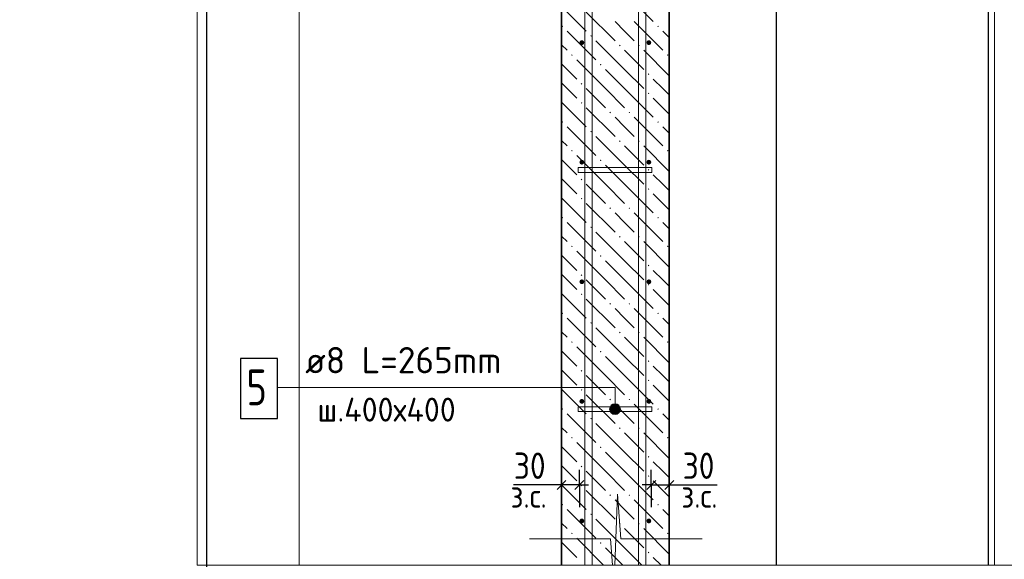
# Model space of a CAD drawing. Header units: millimetres. Extents: x 0 to 21005, y -5 to 14850.
# Tile 15 of 19: x 11669 to 15783, y 9412 to 11668. Entities that reach past the tile are written whole.
import ezdxf

# ---------------------------------------------------------------- set-up
doc = ezdxf.new("R2010")
doc.units = ezdxf.units.MM
for name, color, linetype, lineweight in [('Standard', 7, 'Continuous', 25), ('Позиционная метка линия выноска', 7, 'Continuous', 13), ('Стена фоновая арматура У1', 7, 'Continuous', 25), ('Стена фоновая арматура Х1', 7, 'Continuous', 25), ('Стена фоновая затяжка С-обр.', 7, 'Continuous', 25)]:
    doc.layers.add(name, color=color, linetype=linetype, lineweight=lineweight)
doc.layers.add('ЖБ Стена верхний уровень', color=7, linetype='Continuous', lineweight=25, true_color=0x006e00)
doc.layers.add('Размерная выноска', color=7, linetype='Continuous')
doc.styles.add('ISOCPEUR', font='txt')

msp = doc.modelspace()

# ---------------------------------------------------------------- hatches: boundary and pattern name
at = {"layer": 'ЖБ Стена верхний уровень', "linetype": 'Continuous', "lineweight": 18, "transparency": 33554687}
for points in [[(13933.4, 11639.9), (13936.6, 11643.2), (13939.8, 11639.9), (13936.6, 11636.7)], [(14053.4, 11599.9), (14056.6, 11603.2), (14059.9, 11599.9), (14056.6, 11596.7)], [(14333.4, 11639.9), (14336.6, 11643.2), (14339.8, 11639.9), (14336.6, 11636.7)], [(14173.4, 11559.9), (14176.6, 11563.2), (14179.9, 11559.9), (14176.6, 11556.7)], [(14253.4, 11559.9), (14256.6, 11563.2), (14259.9, 11559.9), (14256.6, 11556.7)], [(13973.4, 11519.9), (13976.6, 11523.2), (13979.9, 11519.9), (13976.6, 11516.7)], [(14373.4, 11519.9), (14376.6, 11523.2), (14379.9, 11519.9), (14376.6, 11516.7)], [(14093.4, 11479.9), (14096.6, 11483.2), (14099.9, 11479.9), (14096.6, 11476.7)], [(14293.4, 11439.9), (14296.6, 11443.2), (14299.9, 11439.9), (14296.6, 11436.7)], [(14013.4, 11399.9), (14016.6, 11403.2), (14019.9, 11399.9), (14016.6, 11396.7)], [(14293.4, 11359.9), (14296.6, 11363.2), (14299.9, 11359.9), (14296.6, 11356.7)], [(14013.4, 11319.9), (14016.6, 11323.2), (14019.9, 11319.9), (14016.6, 11316.7)], [(14133.4, 11279.9), (14136.6, 11283.2), (14139.8, 11279.9), (14136.6, 11276.7)], [(14213.4, 11279.9), (14216.6, 11283.2), (14219.9, 11279.9), (14216.6, 11276.7)], [(13933.4, 11239.9), (13936.6, 11243.2), (13939.8, 11239.9), (13936.6, 11236.7)], [(14333.4, 11239.9), (14336.6, 11243.2), (14339.8, 11239.9), (14336.6, 11236.7)], [(14053.4, 11199.9), (14056.6, 11203.2), (14059.9, 11199.9), (14056.6, 11196.7)], [(14173.4, 11159.9), (14176.6, 11163.2), (14179.9, 11159.9), (14176.6, 11156.7)], [(14253.4, 11159.9), (14256.6, 11163.2), (14259.9, 11159.9), (14256.6, 11156.7)], [(13973.4, 11119.9), (13976.6, 11123.2), (13979.9, 11119.9), (13976.6, 11116.7)], [(14373.4, 11119.9), (14376.6, 11123.2), (14379.9, 11119.9), (14376.6, 11116.7)], [(14093.4, 11079.9), (14096.6, 11083.2), (14099.9, 11079.9), (14096.6, 11076.7)], [(14293.4, 11039.9), (14296.6, 11043.2), (14299.9, 11039.9), (14296.6, 11036.7)], [(14013.4, 10999.9), (14016.6, 11003.2), (14019.9, 10999.9), (14016.6, 10996.7)], [(14293.4, 10959.9), (14296.6, 10963.2), (14299.9, 10959.9), (14296.6, 10956.7)], [(14013.4, 10919.9), (14016.6, 10923.2), (14019.9, 10919.9), (14016.6, 10916.7)], [(14133.4, 10879.9), (14136.6, 10883.2), (14139.8, 10879.9), (14136.6, 10876.7)], [(14213.4, 10879.9), (14216.6, 10883.2), (14219.9, 10879.9), (14216.6, 10876.7)], [(13933.4, 10839.9), (13936.6, 10843.2), (13939.8, 10839.9), (13936.6, 10836.7)], [(14333.4, 10839.9), (14336.6, 10843.2), (14339.8, 10839.9), (14336.6, 10836.7)], [(14053.4, 10799.9), (14056.6, 10803.2), (14059.9, 10799.9), (14056.6, 10796.7)], [(14173.4, 10759.9), (14176.6, 10763.2), (14179.9, 10759.9), (14176.6, 10756.7)], [(14253.4, 10759.9), (14256.6, 10763.2), (14259.9, 10759.9), (14256.6, 10756.7)], [(13973.4, 10719.9), (13976.6, 10723.2), (13979.9, 10719.9), (13976.6, 10716.7)], [(14373.4, 10719.9), (14376.6, 10723.2), (14379.9, 10719.9), (14376.6, 10716.7)], [(14093.4, 10679.9), (14096.6, 10683.2), (14099.9, 10679.9), (14096.6, 10676.7)], [(14293.4, 10639.9), (14296.6, 10643.2), (14299.9, 10639.9), (14296.6, 10636.7)], [(14013.4, 10599.9), (14016.6, 10603.2), (14019.9, 10599.9), (14016.6, 10596.7)], [(14293.4, 10559.9), (14296.6, 10563.2), (14299.9, 10559.9), (14296.6, 10556.7)], [(14013.4, 10519.9), (14016.6, 10523.2), (14019.9, 10519.9), (14016.6, 10516.7)], [(14133.4, 10479.9), (14136.6, 10483.2), (14139.8, 10479.9), (14136.6, 10476.7)], [(14213.4, 10479.9), (14216.6, 10483.2), (14219.9, 10479.9), (14216.6, 10476.7)], [(13933.4, 10439.9), (13936.6, 10443.2), (13939.8, 10439.9), (13936.6, 10436.7)], [(14333.4, 10439.9), (14336.6, 10443.2), (14339.8, 10439.9), (14336.6, 10436.7)], [(14053.4, 10399.9), (14056.6, 10403.2), (14059.9, 10399.9), (14056.6, 10396.7)], [(14173.4, 10359.9), (14176.6, 10363.2), (14179.9, 10359.9), (14176.6, 10356.7)], [(14253.4, 10359.9), (14256.6, 10363.2), (14259.9, 10359.9), (14256.6, 10356.7)], [(13973.4, 10319.9), (13976.6, 10323.2), (13979.9, 10319.9), (13976.6, 10316.7)], [(14373.4, 10319.9), (14376.6, 10323.2), (14379.9, 10319.9), (14376.6, 10316.7)], [(14093.4, 10279.9), (14096.6, 10283.2), (14099.9, 10279.9), (14096.6, 10276.7)], [(14293.4, 10239.9), (14296.6, 10243.2), (14299.9, 10239.9), (14296.6, 10236.7)], [(14013.4, 10199.9), (14016.6, 10203.2), (14019.9, 10199.9), (14016.6, 10196.7)], [(14293.4, 10159.9), (14296.6, 10163.2), (14299.9, 10159.9), (14296.6, 10156.7)], [(14013.4, 10119.9), (14016.6, 10123.2), (14019.9, 10119.9), (14016.6, 10116.7)], [(14133.4, 10079.9), (14136.6, 10083.2), (14139.8, 10079.9), (14136.6, 10076.7)], [(14213.4, 10079.9), (14216.6, 10083.2), (14219.9, 10079.9), (14216.6, 10076.7)], [(13933.4, 10039.9), (13936.6, 10043.2), (13939.8, 10039.9), (13936.6, 10036.7)], [(14333.4, 10039.9), (14336.6, 10043.2), (14339.8, 10039.9), (14336.6, 10036.7)], [(14053.4, 9999.9), (14056.6, 10003.2), (14059.9, 9999.9), (14056.6, 9996.7)], [(14173.4, 9959.9), (14176.6, 9963.2), (14179.9, 9959.9), (14176.6, 9956.7)], [(14253.4, 9959.9), (14256.6, 9963.2), (14259.9, 9959.9), (14256.6, 9956.7)], [(13973.4, 9919.9), (13976.6, 9923.2), (13979.9, 9919.9), (13976.6, 9916.7)], [(14373.4, 9919.9), (14376.6, 9923.2), (14379.9, 9919.9), (14376.6, 9916.7)], [(14093.4, 9879.9), (14096.6, 9883.2), (14099.9, 9879.9), (14096.6, 9876.7)], [(14293.4, 9839.9), (14296.6, 9843.2), (14299.9, 9839.9), (14296.6, 9836.7)], [(14013.4, 9799.9), (14016.6, 9803.2), (14019.9, 9799.9), (14016.6, 9796.7)], [(14293.4, 9759.9), (14296.6, 9763.2), (14299.9, 9759.9), (14296.6, 9756.7)], [(14013.4, 9719.9), (14016.6, 9723.2), (14019.9, 9719.9), (14016.6, 9716.7)], [(14133.4, 9679.9), (14136.6, 9683.2), (14139.8, 9679.9), (14136.6, 9676.7)], [(14213.4, 9679.9), (14216.6, 9683.2), (14219.9, 9679.9), (14216.6, 9676.7)], [(13933.4, 9639.9), (13936.6, 9643.2), (13939.8, 9639.9), (13936.6, 9636.7)], [(14333.4, 9639.9), (14336.6, 9643.2), (14339.8, 9639.9), (14336.6, 9636.7)], [(14053.4, 9599.9), (14056.6, 9603.2), (14059.9, 9599.9), (14056.6, 9596.7)], [(14173.4, 9559.9), (14176.6, 9563.2), (14179.9, 9559.9), (14176.6, 9556.7)], [(14253.4, 9559.9), (14256.6, 9563.2), (14259.9, 9559.9), (14256.6, 9556.7)], [(13973.4, 9519.9), (13976.6, 9523.2), (13979.9, 9519.9), (13976.6, 9516.7)], [(14373.4, 9519.9), (14376.6, 9523.2), (14379.9, 9519.9), (14376.6, 9516.7)], [(14093.4, 9479.9), (14096.6, 9483.2), (14099.9, 9479.9), (14096.6, 9476.7)], [(14293.4, 9439.9), (14296.6, 9443.2), (14299.9, 9439.9), (14296.6, 9436.7)]]:
    msp.add_hatch(color=7, dxfattribs=at).paths.add_polyline_path(points, flags=16)
at = {"layer": 'Позиционная метка линия выноска', "linetype": 'Continuous', "lineweight": 13, "transparency": 33554687}
for points in [[(14176, 10050.9), (14137.3, 10050.9), (14134.1, 10039.7)], [(14176, 10050.9), (14134.1, 10039.7), (14179.1, 10039.7)], [(14179.1, 10039.7), (14134.1, 10039.7), (14137.3, 10028.4)], [(14167.9, 10059), (14145.4, 10059), (14137.3, 10050.9)], [(14167.9, 10059), (14137.3, 10050.9), (14176, 10050.9)], [(14179.1, 10039.7), (14137.3, 10028.4), (14176, 10028.4)], [(14145.4, 10059), (14167.9, 10059), (14156.6, 10062.2)], [(14176, 10028.4), (14137.3, 10028.4), (14145.4, 10020.3)], [(14176, 10028.4), (14145.4, 10020.3), (14167.9, 10020.3)], [(14167.9, 10020.3), (14145.4, 10020.3), (14156.6, 10017.2)]]:
    msp.add_hatch(color=7, dxfattribs=at).paths.add_polyline_path(points)
at = {"layer": 'Стена фоновая арматура У1', "linetype": 'Continuous', "lineweight": 13, "transparency": 33554687}
for points in [[(14028, 11572.2), (14027.2, 11576), (14025.1, 11579.3), (14021.8, 11581.4), (14018, 11582.2), (14014.2, 11581.4), (14010.9, 11579.3), (14008.7, 11576), (14008, 11572.2), (14008.7, 11568.4), (14010.9, 11565.1), (14014.2, 11563), (14018, 11562.2), (14021.8, 11563), (14025.1, 11565.1), (14027.2, 11568.4)], [(14308, 11572.2), (14307.2, 11576), (14305.1, 11579.3), (14301.8, 11581.4), (14298, 11582.2), (14294.2, 11581.4), (14290.9, 11579.3), (14288.7, 11576), (14288, 11572.2), (14288.7, 11568.4), (14290.9, 11565.1), (14294.2, 11563), (14298, 11562.2), (14301.8, 11563), (14305.1, 11565.1), (14307.2, 11568.4)], [(14028, 11072.2), (14027.2, 11076), (14025.1, 11079.3), (14021.8, 11081.4), (14018, 11082.2), (14014.2, 11081.4), (14010.9, 11079.3), (14008.7, 11076), (14008, 11072.2), (14008.7, 11068.4), (14010.9, 11065.1), (14014.2, 11063), (14018, 11062.2), (14021.8, 11063), (14025.1, 11065.1), (14027.2, 11068.4)], [(14308, 11072.2), (14307.2, 11076), (14305.1, 11079.3), (14301.8, 11081.4), (14298, 11082.2), (14294.2, 11081.4), (14290.9, 11079.3), (14288.7, 11076), (14288, 11072.2), (14288.7, 11068.4), (14290.9, 11065.1), (14294.2, 11063), (14298, 11062.2), (14301.8, 11063), (14305.1, 11065.1), (14307.2, 11068.4)], [(14028, 10572.2), (14027.2, 10576), (14025.1, 10579.3), (14021.8, 10581.4), (14018, 10582.2), (14014.2, 10581.4), (14010.9, 10579.3), (14008.7, 10576), (14008, 10572.2), (14008.7, 10568.4), (14010.9, 10565.1), (14014.2, 10563), (14018, 10562.2), (14021.8, 10563), (14025.1, 10565.1), (14027.2, 10568.4)], [(14308, 10572.2), (14307.2, 10576), (14305.1, 10579.3), (14301.8, 10581.4), (14298, 10582.2), (14294.2, 10581.4), (14290.9, 10579.3), (14288.7, 10576), (14288, 10572.2), (14288.7, 10568.4), (14290.9, 10565.1), (14294.2, 10563), (14298, 10562.2), (14301.8, 10563), (14305.1, 10565.1), (14307.2, 10568.4)], [(14028, 10072.2), (14027.2, 10076), (14025.1, 10079.3), (14021.8, 10081.4), (14018, 10082.2), (14014.2, 10081.4), (14010.9, 10079.3), (14008.7, 10076), (14008, 10072.2), (14008.7, 10068.4), (14010.9, 10065.1), (14014.2, 10063), (14018, 10062.2), (14021.8, 10063), (14025.1, 10065.1), (14027.2, 10068.4)], [(14308, 10072.2), (14307.2, 10076), (14305.1, 10079.3), (14301.8, 10081.4), (14298, 10082.2), (14294.2, 10081.4), (14290.9, 10079.3), (14288.7, 10076), (14288, 10072.2), (14288.7, 10068.4), (14290.9, 10065.1), (14294.2, 10063), (14298, 10062.2), (14301.8, 10063), (14305.1, 10065.1), (14307.2, 10068.4)], [(14028, 9572.2), (14027.2, 9576), (14025.1, 9579.3), (14021.8, 9581.4), (14018, 9582.2), (14014.2, 9581.4), (14010.9, 9579.3), (14008.7, 9576), (14008, 9572.2), (14008.7, 9568.4), (14010.9, 9565.1), (14014.2, 9563), (14018, 9562.2), (14021.8, 9563), (14025.1, 9565.1), (14027.2, 9568.4)], [(14308, 9572.2), (14307.2, 9576), (14305.1, 9579.3), (14301.8, 9581.4), (14298, 9582.2), (14294.2, 9581.4), (14290.9, 9579.3), (14288.7, 9576), (14288, 9572.2), (14288.7, 9568.4), (14290.9, 9565.1), (14294.2, 9563), (14298, 9562.2), (14301.8, 9563), (14305.1, 9565.1), (14307.2, 9568.4)]]:
    msp.add_hatch(color=7, dxfattribs=at).paths.add_polyline_path(points)

# ---------------------------------------------------------------- linework, layer by layer
at = {"layer": 'Standard', "color": 251, "linetype": 'Continuous', "lineweight": -3, "true_color": 0x656565, "transparency": 33554687}
for p, q in [((13933, 9723), (13933, 9785.5)), ((14008, 9723), (14008, 9785.5)), ((14308, 9723), (14308, 9785.5)), ((14383, 9723), (14383, 9785.5)), ((13933, 9723), (13933, 9660.5)), ((13933, 9723), (13933, 9723)), ((14008, 9723), (14008, 9660.5)), ((14008, 9723), (14008, 9629.2)), ((14308, 9723), (14308, 9660.5)), ((14308, 9723), (14308, 9629.2)), ((14383, 9723), (14383, 9660.5)), ((14383, 9723), (14383, 9723))]:
    msp.add_line(p, q, dxfattribs=at)
at = {"layer": 'Standard', "color": 7, "linetype": 'Continuous', "lineweight": -3, "transparency": 33554687}
for p, q in [((13933, 9723), (13895.5, 9723)), ((14008, 9723), (13933, 9723)), ((14008, 9723), (14045.5, 9723)), ((14308, 9723), (14270.5, 9723)), ((14308, 9723), (14383, 9723)), ((14383, 9723), (14420.5, 9723))]:
    msp.add_line(p, q, dxfattribs=at)
at = {"layer": 'Standard', "color": 7, "linetype": 'Continuous', "lineweight": 25, "transparency": 33554687}
for p, q in [((13951.7, 9741.7), (13914.2, 9704.2)), ((14026.7, 9741.7), (13989.2, 9704.2)), ((14289.2, 9704.2), (14326.7, 9741.7)), ((14364.2, 9704.2), (14401.7, 9741.7))]:
    msp.add_line(p, q, dxfattribs=at)
at = {"layer": 'Standard', "color": 7, "linetype": 'Continuous', "lineweight": 13, "transparency": 33554687}
for p, q in [((14167.1, 9684.2), (14155.7, 9387.6)), ((14181.5, 9496.7), (14167.1, 9684.2)), ((13799.3, 9496.7), (13799.3, 9496.7)), ((14138.3, 9496.7), (13799.3, 9496.7)), ((14146.7, 9387.6), (14138.3, 9496.7)), ((14520.5, 9496.7), (14181.5, 9496.7))]:
    msp.add_line(p, q, dxfattribs=at)
at = {"layer": 'Standard', "color": 7, "linetype": 'Continuous', "lineweight": -3, "transparency": 33554687}
for points in [[(12450.3, 14652.6), (8905.4, 14652.6), (8905.4, 6442.4), (12450.3, 6442.4), (12450.3, 14652.6)], [(15716.9, 9387.6), (15716.9, 9407), (15716.9, 9407), (15716.9, 13122.2)], [(14831.9, 9387.6), (14831.9, 9404.2), (14831.9, 9404.2), (14831.9, 12572.2)]]:
    msp.add_lwpolyline(points, dxfattribs=at)
at = {"layer": 'Standard', "color": 7, "linetype": 'Continuous', "lineweight": 13, "transparency": 33554687}
msp.add_lwpolyline([(21005, 14650), (12410.3, 14650), (12410.3, 9387.6), (21005, 9387.6)], dxfattribs=at)
at = {"layer": 'Standard', "color": 254, "linetype": 'Continuous', "lineweight": 13, "true_color": 0xc4c4ff, "transparency": 33554687}
msp.add_lwpolyline([(15741.9, 9387.6), (15741.9, 13969.6), (12836.9, 13969.6), (12836.9, 9387.6)], dxfattribs=at)
at = {"layer": 'ЖБ Стена верхний уровень', "color": 7, "linetype": 'Continuous', "lineweight": 35, "transparency": 33554687}
for p, q in [((13933, 13122.2), (13933, 9387.6)), ((14383, 9387.6), (14383, 13122.2))]:
    msp.add_line(p, q, dxfattribs=at)
at = {"layer": 'ЖБ Стена верхний уровень', "color": 9, "linetype": 'Continuous', "lineweight": 18, "true_color": 0xc7c7c7, "transparency": 33554687}
for p, q in [((14196.6, 11779.9), (14316.6, 11659.9)), ((13933, 11723.5), (14036.6, 11619.9)), ((14036.6, 11699.9), (14156.6, 11579.9)), ((14196.6, 11619.9), (14156.6, 11659.9)), ((14236.6, 11659.9), (14356.6, 11539.9)), ((13956.6, 11619.9), (14076.6, 11499.9)), ((14236.6, 11579.9), (14196.6, 11619.9)), ((14356.6, 11619.9), (14383, 11593.5)), ((13933, 11563.5), (13956.6, 11539.9)), ((14196.6, 11459.9), (14076.6, 11579.9)), ((14196.6, 11539.9), (14276.6, 11459.9)), ((14276.6, 11539.9), (14383, 11433.5)), ((13933, 11483.5), (13996.6, 11419.9)), ((14116.6, 11379.9), (13996.6, 11499.9)), ((14116.6, 11459.9), (14196.6, 11379.9)), ((14196.6, 11459.9), (14276.6, 11379.9)), ((13956.6, 11379.9), (13933, 11403.5)), ((14356.6, 11379.9), (14316.6, 11419.9)), ((13996.6, 11339.9), (13956.6, 11379.9)), ((14036.6, 11379.9), (14116.6, 11299.9)), ((14116.6, 11379.9), (14196.6, 11299.9)), ((14196.6, 11379.9), (14316.6, 11259.9)), ((14383, 11353.5), (14356.6, 11379.9)), ((13933, 11323.5), (14036.6, 11219.9)), ((14316.6, 11339.9), (14383, 11273.5)), ((14036.6, 11299.9), (14156.6, 11179.9)), ((14196.6, 11219.9), (14156.6, 11259.9)), ((14236.6, 11259.9), (14356.6, 11139.9)), ((13956.6, 11219.9), (14076.6, 11099.9)), ((14236.6, 11179.9), (14196.6, 11219.9)), ((14356.6, 11219.9), (14383, 11193.5)), ((13933, 11163.5), (13956.6, 11139.9)), ((14196.6, 11059.9), (14076.6, 11179.9)), ((14196.6, 11139.9), (14276.6, 11059.9)), ((14276.6, 11139.9), (14383, 11033.5)), ((13933, 11083.5), (13996.6, 11019.9)), ((14116.6, 10979.9), (13996.6, 11099.9)), ((14116.6, 11059.9), (14196.6, 10979.9)), ((14196.6, 11059.9), (14276.6, 10979.9)), ((13956.6, 10979.9), (13933, 11003.5)), ((14356.6, 10979.9), (14316.6, 11019.9)), ((13996.6, 10939.9), (13956.6, 10979.9)), ((14036.6, 10979.9), (14116.6, 10899.9)), ((14116.6, 10979.9), (14196.6, 10899.9)), ((14196.6, 10979.9), (14316.6, 10859.9)), ((14383, 10953.5), (14356.6, 10979.9)), ((13933, 10923.5), (14036.6, 10819.9)), ((14316.6, 10939.9), (14383, 10873.5)), ((14036.6, 10899.9), (14156.6, 10779.9)), ((14196.6, 10819.9), (14156.6, 10859.9)), ((14236.6, 10859.9), (14356.6, 10739.9)), ((13956.6, 10819.9), (14076.6, 10699.9)), ((14196.6, 10659.9), (14076.6, 10779.9)), ((14236.6, 10779.9), (14196.6, 10819.9)), ((14356.6, 10819.9), (14383, 10793.5)), ((13933, 10763.5), (13956.6, 10739.9)), ((14196.6, 10739.9), (14276.6, 10659.9)), ((14276.6, 10739.9), (14383, 10633.5)), ((14116.6, 10579.9), (13996.6, 10699.9)), ((13933, 10683.5), (13996.6, 10619.9)), ((14116.6, 10659.9), (14196.6, 10579.9)), ((14196.6, 10659.9), (14276.6, 10579.9)), ((14356.6, 10579.9), (14316.6, 10619.9)), ((13956.6, 10579.9), (13933, 10603.5)), ((13996.6, 10539.9), (13956.6, 10579.9)), ((14036.6, 10579.9), (14116.6, 10499.9)), ((14116.6, 10579.9), (14196.6, 10499.9)), ((14196.6, 10579.9), (14316.6, 10459.9)), ((14383, 10553.5), (14356.6, 10579.9)), ((14316.6, 10539.9), (14383, 10473.5)), ((13933, 10523.5), (14036.6, 10419.9)), ((14036.6, 10499.9), (14156.6, 10379.9)), ((14196.6, 10419.9), (14156.6, 10459.9)), ((14236.6, 10459.9), (14356.6, 10339.9)), ((13956.6, 10419.9), (14076.6, 10299.9)), ((14236.6, 10379.9), (14196.6, 10419.9)), ((14356.6, 10419.9), (14383, 10393.5)), ((14196.6, 10259.9), (14076.6, 10379.9)), ((13933, 10363.5), (13956.6, 10339.9)), ((14196.6, 10339.9), (14276.6, 10259.9)), ((14276.6, 10339.9), (14383, 10233.5)), ((14116.6, 10179.9), (13996.6, 10299.9)), ((13933, 10283.5), (13996.6, 10219.9)), ((14116.6, 10259.9), (14196.6, 10179.9)), ((14196.6, 10259.9), (14276.6, 10179.9)), ((14356.6, 10179.9), (14316.6, 10219.9)), ((13956.6, 10179.9), (13933, 10203.5)), ((13996.6, 10139.9), (13956.6, 10179.9)), ((14036.6, 10179.9), (14116.6, 10099.9)), ((14116.6, 10179.9), (14196.6, 10099.9)), ((14196.6, 10179.9), (14316.6, 10059.9)), ((14383, 10153.5), (14356.6, 10179.9)), ((13933, 10123.5), (14036.6, 10019.9)), ((14316.6, 10139.9), (14383, 10073.5)), ((14036.6, 10099.9), (14156.6, 9979.9)), ((14196.6, 10019.9), (14156.6, 10059.9)), ((14236.6, 10059.9), (14356.6, 9939.9)), ((13956.6, 10019.9), (14076.6, 9899.9)), ((14236.6, 9979.9), (14196.6, 10019.9)), ((14356.6, 10019.9), (14383, 9993.5)), ((13933, 9963.5), (13956.6, 9939.9)), ((14196.6, 9859.9), (14076.6, 9979.9)), ((14196.6, 9939.9), (14276.6, 9859.9)), ((14276.6, 9939.9), (14383, 9833.5)), ((13933, 9883.5), (13996.6, 9819.9)), ((14116.6, 9779.9), (13996.6, 9899.9)), ((14116.6, 9859.9), (14196.6, 9779.9)), ((14196.6, 9859.9), (14276.6, 9779.9)), ((13956.6, 9779.9), (13933, 9803.5)), ((14356.6, 9779.9), (14316.6, 9819.9)), ((13996.6, 9739.9), (13956.6, 9779.9)), ((14036.6, 9779.9), (14116.6, 9699.9)), ((14116.6, 9779.9), (14196.6, 9699.9)), ((14196.6, 9779.9), (14316.6, 9659.9)), ((14383, 9753.5), (14356.6, 9779.9)), ((13933, 9723.5), (14036.6, 9619.9)), ((14316.6, 9739.9), (14383, 9673.5)), ((14036.6, 9699.9), (14156.6, 9579.9)), ((14196.6, 9619.9), (14156.6, 9659.9)), ((14236.6, 9659.9), (14356.6, 9539.9)), ((13956.6, 9619.9), (14076.6, 9499.9)), ((14236.6, 9579.9), (14196.6, 9619.9)), ((14356.6, 9619.9), (14383, 9593.5)), ((13933, 9563.5), (13956.6, 9539.9)), ((14196.6, 9459.9), (14076.6, 9579.9)), ((14196.6, 9539.9), (14276.6, 9459.9)), ((14276.6, 9539.9), (14383, 9433.5)), ((13933, 9483.5), (13996.6, 9419.9)), ((14108.9, 9387.6), (13996.6, 9499.9)), ((14116.6, 9459.9), (14188.9, 9387.6)), ((14196.6, 9459.9), (14268.9, 9387.6)), ((14348.9, 9387.6), (14316.6, 9419.9))]:
    msp.add_line(p, q, dxfattribs=at)
at = {"layer": 'Позиционная метка линия выноска', "color": 7, "linetype": 'Continuous', "lineweight": 13, "transparency": 33554687}
for p, q in [((14134.1, 10039.7), (14134.1, 10039.7)), ((14156.6, 10062.2), (14156.6, 10062.2)), ((14179.1, 10039.7), (14179.1, 10039.7)), ((14156.6, 10017.2), (14156.6, 10017.2))]:
    msp.add_line(p, q, dxfattribs=at)
msp.add_lwpolyline([(12746.6, 10130.7), (14156.6, 10130.7), (14156.6, 10039.7)], dxfattribs=at)
msp.add_circle((14156.6, 10039.7), 22.5, dxfattribs=at)
at = {"layer": 'Размерная выноска', "color": 7, "linetype": 'Continuous', "lineweight": -3, "transparency": 33554687}
for p, q in [((13933, 9723), (13733, 9723)), ((14383, 9723), (14583, 9723))]:
    msp.add_line(p, q, dxfattribs=at)
at = {"layer": 'Стена фоновая арматура Х1', "color": 7, "linetype": 'Continuous', "lineweight": 18, "transparency": 33554687}
for points in [[(14255.3, 9387.6), (14255.3, 13348.8), (14253.3, 13362.9), (14248.6, 13377.2), (14241.3, 13390.2), (14232.4, 13400.9), (14221.8, 13409.8), (14208.7, 13417.1), (14194.4, 13421.8), (14180.3, 13423.8), (13071.9, 13423.8), (13071.9, 13453.8), (14182.4, 13453.8), (14201.2, 13451.2), (14220.8, 13444.7), (14238.9, 13434.6), (14253.7, 13422.2), (14266.1, 13407.3), (14276.2, 13389.3), (14282.7, 13369.7), (14285.3, 13350.9), (14285.3, 9387.6)], [(14030.7, 9387.6), (14030.7, 13350.9), (14033.3, 13369.7), (14039.8, 13389.3), (14049.9, 13407.3), (14062.3, 13422.2), (14077.1, 13434.6), (14095.2, 13444.7), (14114.7, 13451.2), (14133.6, 13453.8), (15506.9, 13453.8), (15506.9, 13423.8), (14135.7, 13423.8), (14121.6, 13421.8), (14107.3, 13417.1), (14094.2, 13409.8), (14083.6, 13400.9), (14074.7, 13390.2), (14067.3, 13377.2), (14062.6, 13362.9), (14060.7, 13348.8), (14060.7, 9387.6)]]:
    msp.add_lwpolyline(points, dxfattribs=at)
at = {"layer": 'Стена фоновая затяжка С-обр.', "color": 98, "linetype": 'Continuous', "lineweight": 13, "true_color": 0x005000, "transparency": 33554687}
for points in [[(14310.4, 11029.7), (14002.9, 11029.7), (14002.9, 11049.7), (14310.4, 11049.7), (14310.4, 11029.7)], [(14310.4, 10029.7), (14002.9, 10029.7), (14002.9, 10049.7), (14310.4, 10049.7), (14310.4, 10029.7)]]:
    msp.add_lwpolyline(points, dxfattribs=at)
at = {"layer": 'Стена фоновая затяжка С-обр.', "color": 7, "linetype": 'Continuous', "lineweight": 25, "transparency": 33554687}
msp.add_lwpolyline([(12591.6, 10000.7), (12746.6, 10000.7), (12746.6, 10250.7), (12591.6, 10250.7), (12591.6, 10000.7)], dxfattribs=at)

# ---------------------------------------------------------------- texts
at = {"layer": 'Standard', "color": 7, "linetype": 'Continuous', "lineweight": 18, "transparency": 33554687, "char_height": 100, "attachment_point": 7, "style": 'ISOCPEUR'}
for s, insert, width in [('\\W0.97;ш.400х400', (12912.6, 9987.6), 678.02), ('\\W0.90;з.с.', (13720, 9627.5), 229.971), ('\\W0.90;з.с.', (14433.6, 9627.5), 229.975)]:
    msp.add_mtext(s, dxfattribs=dict(at, insert=insert, width=width))
at = {"layer": 'Standard', "color": 7, "linetype": 'Continuous', "lineweight": 25, "transparency": 33554687, "char_height": 110, "attachment_point": 7, "style": 'ISOCPEUR'}
for insert, width in [((13733.7, 9748), 201.97), ((14439.2, 9748), 201.962)]:
    msp.add_mtext('\\W0.87;30', dxfattribs=dict(at, insert=insert, width=width))
at = {"layer": 'Стена фоновая затяжка С-обр.', "color": 7, "linetype": 'Continuous', "lineweight": 13, "transparency": 33554687, "attachment_point": 7, "style": 'ISOCPEUR'}
for s, insert, char_height, width in [('\\W0.98;ø8 L=265mm ', (12861.8, 10189.4), 110, 944.264), ('\\W0.78;5', (12616.6, 10055.7), 150, 163.203)]:
    msp.add_mtext(s, dxfattribs=dict(at, insert=insert, char_height=char_height, width=width))

doc.saveas('drawing.dxf')
